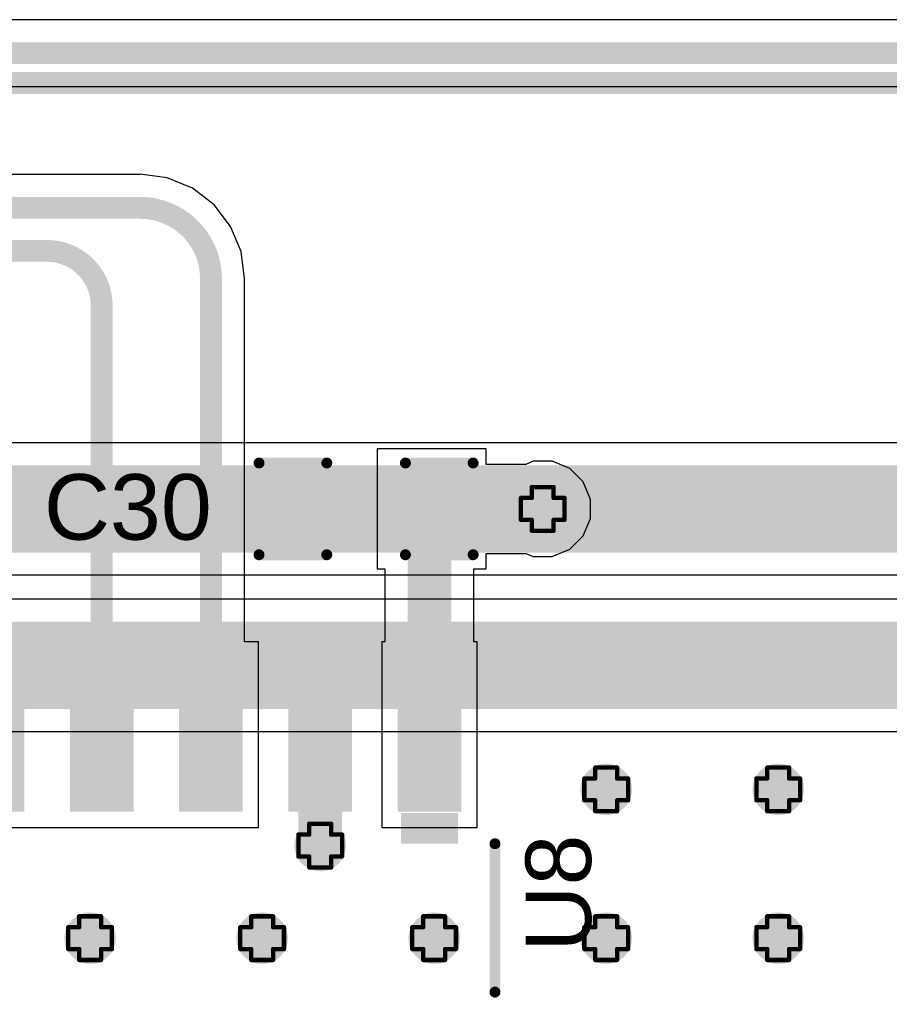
# Model space of a CAD drawing. Header units: inches. Extents: x -0.1 to 10.2, y 0 to 6.5.
# Tile 90 of 95: x 3.767 to 4.165, y 2.982 to 3.433. Entities that reach past the tile are written whole.
import ezdxf

# ---------------------------------------------------------------- set-up
doc = ezdxf.new("R2010")
doc.units = ezdxf.units.IN
doc.header["$MEASUREMENT"] = 0
for name, color, linetype in [('Bottom Layer', 5, 'Continuous'), ('Drill Drawing', 1, 'Continuous'), ('Top Layer', 1, 'Continuous'), ('Top Overlay', 2, 'Continuous'), ('Top Paste', 8, 'Continuous'), ('Top Solder', 216, 'Continuous'), ('Via Holes', 16, 'Continuous')]:
    doc.layers.add(name, color=color, linetype=linetype)
doc.styles.add('Arial', font='txt', dxfattribs={"height": 0.2})

# ---------------------------------------------------------------- blocks, each defined once
blk = doc.blocks.new('SOIC_16_300____10')
at = {"layer": 'Top Layer'}
for points in [[(-0.22441, 0.18681), (-0.15945, 0.18681), (-0.15945, 0.16319), (-0.22441, 0.16319)], [(0.15945, 0.18681), (0.22441, 0.18681), (0.22441, 0.16319), (0.15945, 0.16319)], [(-0.22441, 0.13681), (-0.15945, 0.13681), (-0.15945, 0.11319), (-0.22441, 0.11319)], [(0.15945, 0.13681), (0.22441, 0.13681), (0.22441, 0.11319), (0.15945, 0.11319)], [(-0.22441, 0.08681), (-0.15945, 0.08681), (-0.15945, 0.06319), (-0.22441, 0.06319)], [(0.15945, 0.08681), (0.22441, 0.08681), (0.22441, 0.06319), (0.15945, 0.06319)], [(-0.22441, 0.03681), (-0.15945, 0.03681), (-0.15945, 0.01319), (-0.22441, 0.01319)], [(0.15945, 0.03681), (0.22441, 0.03681), (0.22441, 0.01319), (0.15945, 0.01319)], [(-0.22441, -0.01319), (-0.15945, -0.01319), (-0.15945, -0.03681), (-0.22441, -0.03681)], [(0.15945, -0.01319), (0.22441, -0.01319), (0.22441, -0.03681), (0.15945, -0.03681)], [(-0.22441, -0.06319), (-0.15945, -0.06319), (-0.15945, -0.08681), (-0.22441, -0.08681)], [(0.15945, -0.06319), (0.22441, -0.06319), (0.22441, -0.08681), (0.15945, -0.08681)], [(-0.22441, -0.11319), (-0.15945, -0.11319), (-0.15945, -0.13681), (-0.22441, -0.13681)], [(0.15945, -0.11319), (0.22441, -0.11319), (0.22441, -0.13681), (0.15945, -0.13681)], [(-0.22441, -0.16319), (-0.15945, -0.16319), (-0.15945, -0.18681), (-0.22441, -0.18681)], [(0.15945, -0.16319), (0.22441, -0.16319), (0.22441, -0.18681), (0.15945, -0.18681)]]:
    blk.add_hatch(color=1, dxfattribs=at).paths.add_polyline_path(points)
at = {"layer": 'Top Overlay'}
blk.add_hatch(color=2, dxfattribs=at).paths.add_polyline_path([(-0.156, 0.162), (-0.142, 0.162), (-0.142, 0.188), (-0.156, 0.188)])
at = {"layer": 'Top Paste'}
for points in [[(-0.22441, 0.18681), (-0.15945, 0.18681), (-0.15945, 0.16319), (-0.22441, 0.16319)], [(0.15945, 0.18681), (0.22441, 0.18681), (0.22441, 0.16319), (0.15945, 0.16319)], [(-0.22441, 0.13681), (-0.15945, 0.13681), (-0.15945, 0.11319), (-0.22441, 0.11319)], [(0.15945, 0.13681), (0.22441, 0.13681), (0.22441, 0.11319), (0.15945, 0.11319)], [(-0.22441, 0.08681), (-0.15945, 0.08681), (-0.15945, 0.06319), (-0.22441, 0.06319)], [(0.15945, 0.08681), (0.22441, 0.08681), (0.22441, 0.06319), (0.15945, 0.06319)], [(-0.22441, 0.03681), (-0.15945, 0.03681), (-0.15945, 0.01319), (-0.22441, 0.01319)], [(0.15945, 0.03681), (0.22441, 0.03681), (0.22441, 0.01319), (0.15945, 0.01319)], [(-0.22441, -0.01319), (-0.15945, -0.01319), (-0.15945, -0.03681), (-0.22441, -0.03681)], [(0.15945, -0.01319), (0.22441, -0.01319), (0.22441, -0.03681), (0.15945, -0.03681)], [(-0.22441, -0.06319), (-0.15945, -0.06319), (-0.15945, -0.08681), (-0.22441, -0.08681)], [(0.15945, -0.06319), (0.22441, -0.06319), (0.22441, -0.08681), (0.15945, -0.08681)], [(-0.22441, -0.11319), (-0.15945, -0.11319), (-0.15945, -0.13681), (-0.22441, -0.13681)], [(0.15945, -0.11319), (0.22441, -0.11319), (0.22441, -0.13681), (0.15945, -0.13681)], [(-0.22441, -0.16319), (-0.15945, -0.16319), (-0.15945, -0.18681), (-0.22441, -0.18681)], [(0.15945, -0.16319), (0.22441, -0.16319), (0.22441, -0.18681), (0.15945, -0.18681)]]:
    blk.add_hatch(color=8, dxfattribs=at).paths.add_polyline_path(points)
at = {"layer": 'Top Solder'}
for points in [[(-0.22717, 0.18957), (-0.15669, 0.18957), (-0.15669, 0.16043), (-0.22717, 0.16043)], [(0.15669, 0.18957), (0.22717, 0.18957), (0.22717, 0.16043), (0.15669, 0.16043)], [(-0.22717, 0.13957), (-0.15669, 0.13957), (-0.15669, 0.11043), (-0.22717, 0.11043)], [(0.15669, 0.13957), (0.22717, 0.13957), (0.22717, 0.11043), (0.15669, 0.11043)], [(-0.22717, 0.08957), (-0.15669, 0.08957), (-0.15669, 0.06043), (-0.22717, 0.06043)], [(0.15669, 0.08957), (0.22717, 0.08957), (0.22717, 0.06043), (0.15669, 0.06043)], [(-0.22717, 0.03957), (-0.15669, 0.03957), (-0.15669, 0.01043), (-0.22717, 0.01043)], [(0.15669, 0.03957), (0.22717, 0.03957), (0.22717, 0.01043), (0.15669, 0.01043)], [(-0.22717, -0.01043), (-0.15669, -0.01043), (-0.15669, -0.03957), (-0.22717, -0.03957)], [(0.15669, -0.01043), (0.22717, -0.01043), (0.22717, -0.03957), (0.15669, -0.03957)], [(-0.22717, -0.06043), (-0.15669, -0.06043), (-0.15669, -0.08957), (-0.22717, -0.08957)], [(0.15669, -0.06043), (0.22717, -0.06043), (0.22717, -0.08957), (0.15669, -0.08957)], [(-0.22717, -0.11043), (-0.15669, -0.11043), (-0.15669, -0.13957), (-0.22717, -0.13957)], [(0.15669, -0.11043), (0.22717, -0.11043), (0.22717, -0.13957), (0.15669, -0.13957)], [(-0.22717, -0.16043), (-0.15669, -0.16043), (-0.15669, -0.18957), (-0.22717, -0.18957)], [(0.15669, -0.16043), (0.22717, -0.16043), (0.22717, -0.18957), (0.15669, -0.18957)]]:
    blk.add_hatch(color=216, dxfattribs=at).paths.add_polyline_path(points)
at = {"layer": 'Top Overlay', "const_width": 0.00787}
for points in [[(-0.2363, 0.171), (-0.2363, 0.181)], [(-0.2313, 0.176), (-0.2363, 0.181)], [(-0.2363, 0.171), (-0.2313, 0.176)]]:
    blk.add_lwpolyline(points, dxfattribs=at)
at = {"layer": 'Top Overlay', "const_width": 0.00394}
for points in [[(-0.23827, 0.181, 1), (-0.23433, 0.181, 1)], [(-0.23827, 0.181, 1), (-0.23433, 0.181, 1)], [(-0.23327, 0.176, 1), (-0.22933, 0.176, 1)], [(-0.23327, 0.176, 1), (-0.22933, 0.176, 1)], [(-0.23827, 0.171, 1), (-0.23433, 0.171, 1)], [(-0.23827, 0.171, 1), (-0.23433, 0.171, 1)]]:
    blk.add_lwpolyline(points, format="xyb", close=True, dxfattribs=at)
blk = doc.blocks.new('C___0603_70')
at = {"layer": 'Top Layer'}
for points in [[(-0.015, 0.0175), (-0.015, -0.0175), (-0.045, -0.0175), (-0.045, 0.0175)], [(0.045, 0.0175), (0.045, -0.0175), (0.015, -0.0175), (0.015, 0.0175)]]:
    blk.add_hatch(color=1, dxfattribs=at).paths.add_polyline_path(points)
at = {"layer": 'Top Paste'}
for points in [[(-0.015, 0.0175), (-0.015, -0.0175), (-0.045, -0.0175), (-0.045, 0.0175)], [(0.045, 0.0175), (0.045, -0.0175), (0.015, -0.0175), (0.015, 0.0175)]]:
    blk.add_hatch(color=8, dxfattribs=at).paths.add_polyline_path(points)
at = {"layer": 'Top Solder'}
for points in [[(-0.01264, 0.01986), (-0.01264, -0.01986), (-0.04736, -0.01986), (-0.04736, 0.01986)], [(0.04736, 0.01986), (0.04736, -0.01986), (0.01264, -0.01986), (0.01264, 0.01986)]]:
    blk.add_hatch(color=216, dxfattribs=at).paths.add_polyline_path(points)
at = {"layer": 'Top Overlay', "const_width": 0.005}
for points in [[(-0.049, -0.021), (-0.049, 0.021)], [(-0.049, 0.021), (-0.018, 0.021)], [(0.018, 0.021), (0.049, 0.021)], [(0.049, -0.021), (0.049, 0.021)], [(-0.049, -0.021), (-0.018, -0.021)], [(0.018, -0.021), (0.049, -0.021)]]:
    blk.add_lwpolyline(points, dxfattribs=at)
at = {"layer": 'Top Overlay', "const_width": 0.0025}
for points in [[(-0.05025, 0.021, 1), (-0.04775, 0.021, 1)], [(-0.05025, 0.021, 1), (-0.04775, 0.021, 1)], [(-0.01925, 0.021, 1), (-0.01675, 0.021, 1)], [(0.01675, 0.021, 1), (0.01925, 0.021, 1)], [(0.04775, 0.021, 1), (0.05025, 0.021, 1)], [(0.04775, 0.021, 1), (0.05025, 0.021, 1)], [(-0.05025, -0.021, 1), (-0.04775, -0.021, 1)], [(-0.05025, -0.021, 1), (-0.04775, -0.021, 1)], [(-0.01925, -0.021, 1), (-0.01675, -0.021, 1)], [(0.01675, -0.021, 1), (0.01925, -0.021, 1)], [(0.04775, -0.021, 1), (0.05025, -0.021, 1)], [(0.04775, -0.021, 1), (0.05025, -0.021, 1)]]:
    blk.add_lwpolyline(points, format="xyb", close=True, dxfattribs=at)

msp = doc.modelspace()

# ---------------------------------------------------------------- hatches: boundary and pattern name
at = {"layer": 'Bottom Layer'}
h = msp.add_hatch(color=5, dxfattribs=at)
edge = h.paths.add_edge_path()
edge.add_arc((4.00638, 3.20866), 0.01181, 0, 360)
h = msp.add_hatch(color=5, dxfattribs=at)
edge = h.paths.add_edge_path()
edge.add_arc((4.03543, 3.08024), 0.01181, 0, 360)
h = msp.add_hatch(color=5, dxfattribs=at)
edge = h.paths.add_edge_path()
edge.add_arc((4.11417, 3.08024), 0.01181, 0, 360)
h = msp.add_hatch(color=5, dxfattribs=at)
edge = h.paths.add_edge_path()
edge.add_arc((3.90453, 3.05454), 0.01181, 0, 360)
h = msp.add_hatch(color=5, dxfattribs=at)
edge = h.paths.add_edge_path()
edge.add_arc((3.79921, 3.01213), 0.01181, 0, 360)
h = msp.add_hatch(color=5, dxfattribs=at)
edge = h.paths.add_edge_path()
edge.add_arc((3.87795, 3.01213), 0.01181, 0, 360)
h = msp.add_hatch(color=5, dxfattribs=at)
edge = h.paths.add_edge_path()
edge.add_arc((3.95669, 3.01213), 0.01181, 0, 360)
h = msp.add_hatch(color=5, dxfattribs=at)
edge = h.paths.add_edge_path()
edge.add_arc((4.03543, 3.01213), 0.01181, 0, 360)
h = msp.add_hatch(color=5, dxfattribs=at)
edge = h.paths.add_edge_path()
edge.add_arc((4.11417, 3.01213), 0.01181, 0, 360)
at = {"layer": 'Top Layer'}
h = msp.add_hatch(color=1, dxfattribs=at)
edge = h.paths.add_edge_path()
edge.add_arc((4.00638, 3.20866), 0.01181, 0, 360)
h = msp.add_hatch(color=1, dxfattribs=at)
edge = h.paths.add_edge_path()
edge.add_arc((4.03543, 3.08024), 0.01181, 0, 360)
h = msp.add_hatch(color=1, dxfattribs=at)
edge = h.paths.add_edge_path()
edge.add_arc((4.11417, 3.08024), 0.01181, 0, 360)
h = msp.add_hatch(color=1, dxfattribs=at)
edge = h.paths.add_edge_path()
edge.add_arc((3.90453, 3.05454), 0.01181, 0, 360)
h = msp.add_hatch(color=1, dxfattribs=at)
edge = h.paths.add_edge_path()
edge.add_arc((3.79921, 3.01213), 0.01181, 0, 360)
h = msp.add_hatch(color=1, dxfattribs=at)
edge = h.paths.add_edge_path()
edge.add_arc((3.87795, 3.01213), 0.01181, 0, 360)
h = msp.add_hatch(color=1, dxfattribs=at)
edge = h.paths.add_edge_path()
edge.add_arc((3.95669, 3.01213), 0.01181, 0, 360)
h = msp.add_hatch(color=1, dxfattribs=at)
edge = h.paths.add_edge_path()
edge.add_arc((4.03543, 3.01213), 0.01181, 0, 360)
h = msp.add_hatch(color=1, dxfattribs=at)
edge = h.paths.add_edge_path()
edge.add_arc((4.11417, 3.01213), 0.01181, 0, 360)
at = {"layer": 'Via Holes'}
h = msp.add_hatch(color=7, dxfattribs=at)
edge = h.paths.add_edge_path()
edge.add_arc((4.00638, 3.20866), 0.00591, 0, 360)
h = msp.add_hatch(color=7, dxfattribs=at)
edge = h.paths.add_edge_path()
edge.add_arc((4.03543, 3.08024), 0.00591, 0, 360)
h = msp.add_hatch(color=7, dxfattribs=at)
edge = h.paths.add_edge_path()
edge.add_arc((4.11417, 3.08024), 0.00591, 0, 360)
h = msp.add_hatch(color=7, dxfattribs=at)
edge = h.paths.add_edge_path()
edge.add_arc((3.90453, 3.05454), 0.00591, 0, 360)
h = msp.add_hatch(color=7, dxfattribs=at)
edge = h.paths.add_edge_path()
edge.add_arc((3.79921, 3.01213), 0.00591, 0, 360)
h = msp.add_hatch(color=7, dxfattribs=at)
edge = h.paths.add_edge_path()
edge.add_arc((3.87795, 3.01213), 0.00591, 0, 360)
h = msp.add_hatch(color=7, dxfattribs=at)
edge = h.paths.add_edge_path()
edge.add_arc((3.95669, 3.01213), 0.00591, 0, 360)
h = msp.add_hatch(color=7, dxfattribs=at)
edge = h.paths.add_edge_path()
edge.add_arc((4.03543, 3.01213), 0.00591, 0, 360)
h = msp.add_hatch(color=7, dxfattribs=at)
edge = h.paths.add_edge_path()
edge.add_arc((4.11417, 3.01213), 0.00591, 0, 360)

# ---------------------------------------------------------------- linework, layer by layer
at = {"layer": 'Bottom Layer'}
for p, q in [((4.25039, 3.23892), (2.97635, 3.23892)), ((2.97635, 3.1784), (4.25039, 3.1784)), ((4.54456, 3.16726), (1.15923, 3.16726)), ((1.15923, 3.10674), (4.54456, 3.10674))]:
    msp.add_line(p, q, dxfattribs=at)
at = {"layer": 'Bottom Layer', "const_width": 0.04}
for points in [[(3.0615, 3.20866), (4.00638, 3.20866)], [(4.00638, 3.20866), (4.25039, 3.20866)], [(1.15923, 3.137), (4.54456, 3.137)]]:
    msp.add_lwpolyline(points, dxfattribs=at)
at = {"layer": 'Bottom Layer', "const_width": 0.02}
msp.add_lwpolyline([(3.99638, 3.20866, 1), (4.01638, 3.20866, 1)], format="xyb", close=True, dxfattribs=at)
msp.add_lwpolyline([(3.99638, 3.20866, 1), (4.01638, 3.20866, 1)], format="xyb", close=True, dxfattribs=at)
at = {"layer": 'Drill Drawing', "const_width": 0.002}
for points in [[(4.00138, 3.21366), (4.00138, 3.21866)], [(4.00138, 3.21866), (4.01138, 3.21866)], [(4.01138, 3.21366), (4.01138, 3.21866)], [(3.99638, 3.20366), (3.99638, 3.21366)], [(3.99638, 3.21366), (4.00138, 3.21366)], [(4.01138, 3.21366), (4.01638, 3.21366)], [(4.01638, 3.20366), (4.01638, 3.21366)], [(3.99638, 3.20366), (4.00138, 3.20366)], [(4.00138, 3.19866), (4.00138, 3.20366)], [(4.01138, 3.20366), (4.01638, 3.20366)], [(4.01138, 3.19866), (4.01138, 3.20366)], [(4.00138, 3.19866), (4.01138, 3.19866)], [(4.03043, 3.08524), (4.03043, 3.09024)], [(4.03043, 3.09024), (4.04043, 3.09024)], [(4.04043, 3.08524), (4.04043, 3.09024)], [(4.10917, 3.08524), (4.10917, 3.09024)], [(4.10917, 3.09024), (4.11917, 3.09024)], [(4.11917, 3.08524), (4.11917, 3.09024)], [(4.02543, 3.07524), (4.02543, 3.08524)], [(4.02543, 3.08524), (4.03043, 3.08524)], [(4.04043, 3.08524), (4.04543, 3.08524)], [(4.04543, 3.07524), (4.04543, 3.08524)], [(4.10417, 3.07524), (4.10417, 3.08524)], [(4.10417, 3.08524), (4.10917, 3.08524)], [(4.11917, 3.08524), (4.12417, 3.08524)], [(4.12417, 3.07524), (4.12417, 3.08524)], [(4.02543, 3.07524), (4.03043, 3.07524)], [(4.03043, 3.07024), (4.03043, 3.07524)], [(4.04043, 3.07524), (4.04543, 3.07524)], [(4.04043, 3.07024), (4.04043, 3.07524)], [(4.10417, 3.07524), (4.10917, 3.07524)], [(4.10917, 3.07024), (4.10917, 3.07524)], [(4.11917, 3.07524), (4.12417, 3.07524)], [(4.11917, 3.07024), (4.11917, 3.07524)], [(4.03043, 3.07024), (4.04043, 3.07024)], [(4.10917, 3.07024), (4.11917, 3.07024)], [(3.89953, 3.05954), (3.89953, 3.06454)], [(3.89953, 3.06454), (3.90953, 3.06454)], [(3.90953, 3.05954), (3.90953, 3.06454)], [(3.89453, 3.04954), (3.89453, 3.05954)], [(3.89453, 3.05954), (3.89953, 3.05954)], [(3.90953, 3.05954), (3.91453, 3.05954)], [(3.91453, 3.04954), (3.91453, 3.05954)], [(3.89453, 3.04954), (3.89953, 3.04954)], [(3.89953, 3.04454), (3.89953, 3.04954)], [(3.90953, 3.04954), (3.91453, 3.04954)], [(3.90953, 3.04454), (3.90953, 3.04954)], [(3.89953, 3.04454), (3.90953, 3.04454)], [(3.79421, 3.01713), (3.79421, 3.02213)], [(3.79421, 3.02213), (3.80421, 3.02213)], [(3.80421, 3.01713), (3.80421, 3.02213)], [(3.87295, 3.01713), (3.87295, 3.02213)], [(3.87295, 3.02213), (3.88295, 3.02213)], [(3.88295, 3.01713), (3.88295, 3.02213)], [(3.95169, 3.01713), (3.95169, 3.02213)], [(3.95169, 3.02213), (3.96169, 3.02213)], [(3.96169, 3.01713), (3.96169, 3.02213)], [(4.03043, 3.01713), (4.03043, 3.02213)], [(4.03043, 3.02213), (4.04043, 3.02213)], [(4.04043, 3.01713), (4.04043, 3.02213)], [(4.10917, 3.01713), (4.10917, 3.02213)], [(4.10917, 3.02213), (4.11917, 3.02213)], [(4.11917, 3.01713), (4.11917, 3.02213)], [(3.78921, 3.00713), (3.78921, 3.01713)], [(3.78921, 3.01713), (3.79421, 3.01713)], [(3.80421, 3.01713), (3.80921, 3.01713)], [(3.80921, 3.00713), (3.80921, 3.01713)], [(3.86795, 3.00713), (3.86795, 3.01713)], [(3.86795, 3.01713), (3.87295, 3.01713)], [(3.88295, 3.01713), (3.88795, 3.01713)], [(3.88795, 3.00713), (3.88795, 3.01713)], [(3.94669, 3.00713), (3.94669, 3.01713)], [(3.94669, 3.01713), (3.95169, 3.01713)], [(3.96169, 3.01713), (3.96669, 3.01713)], [(3.96669, 3.00713), (3.96669, 3.01713)], [(4.02543, 3.00713), (4.02543, 3.01713)], [(4.02543, 3.01713), (4.03043, 3.01713)], [(4.04043, 3.01713), (4.04543, 3.01713)], [(4.04543, 3.00713), (4.04543, 3.01713)], [(4.10417, 3.00713), (4.10417, 3.01713)], [(4.10417, 3.01713), (4.10917, 3.01713)], [(4.11917, 3.01713), (4.12417, 3.01713)], [(4.12417, 3.00713), (4.12417, 3.01713)], [(3.78921, 3.00713), (3.79421, 3.00713)], [(3.79421, 3.00213), (3.79421, 3.00713)], [(3.80421, 3.00713), (3.80921, 3.00713)], [(3.80421, 3.00213), (3.80421, 3.00713)], [(3.86795, 3.00713), (3.87295, 3.00713)], [(3.87295, 3.00213), (3.87295, 3.00713)], [(3.88295, 3.00713), (3.88795, 3.00713)], [(3.88295, 3.00213), (3.88295, 3.00713)], [(3.94669, 3.00713), (3.95169, 3.00713)], [(3.95169, 3.00213), (3.95169, 3.00713)], [(3.96169, 3.00713), (3.96669, 3.00713)], [(3.96169, 3.00213), (3.96169, 3.00713)], [(4.02543, 3.00713), (4.03043, 3.00713)], [(4.03043, 3.00213), (4.03043, 3.00713)], [(4.04043, 3.00713), (4.04543, 3.00713)], [(4.04043, 3.00213), (4.04043, 3.00713)], [(4.10417, 3.00713), (4.10917, 3.00713)], [(4.10917, 3.00213), (4.10917, 3.00713)], [(4.11917, 3.00713), (4.12417, 3.00713)], [(4.11917, 3.00213), (4.11917, 3.00713)], [(3.79421, 3.00213), (3.80421, 3.00213)], [(3.87295, 3.00213), (3.88295, 3.00213)], [(3.95169, 3.00213), (3.96169, 3.00213)], [(4.03043, 3.00213), (4.04043, 3.00213)], [(4.10917, 3.00213), (4.11917, 3.00213)]]:
    msp.add_lwpolyline(points, dxfattribs=at)
at = {"layer": 'Drill Drawing', "const_width": 0.001}
for points in [[(4.00088, 3.21866, 1), (4.00188, 3.21866, 1)], [(4.00088, 3.21866, 1), (4.00188, 3.21866, 1)], [(4.01088, 3.21866, 1), (4.01188, 3.21866, 1)], [(4.01088, 3.21866, 1), (4.01188, 3.21866, 1)], [(3.99588, 3.21366, 1), (3.99688, 3.21366, 1)], [(3.99588, 3.21366, 1), (3.99688, 3.21366, 1)], [(4.00088, 3.21366, 1), (4.00188, 3.21366, 1)], [(4.00088, 3.21366, 1), (4.00188, 3.21366, 1)], [(4.01088, 3.21366, 1), (4.01188, 3.21366, 1)], [(4.01088, 3.21366, 1), (4.01188, 3.21366, 1)], [(4.01588, 3.21366, 1), (4.01688, 3.21366, 1)], [(4.01588, 3.21366, 1), (4.01688, 3.21366, 1)], [(3.99588, 3.20366, 1), (3.99688, 3.20366, 1)], [(3.99588, 3.20366, 1), (3.99688, 3.20366, 1)], [(4.00088, 3.20366, 1), (4.00188, 3.20366, 1)], [(4.00088, 3.20366, 1), (4.00188, 3.20366, 1)], [(4.01088, 3.20366, 1), (4.01188, 3.20366, 1)], [(4.01088, 3.20366, 1), (4.01188, 3.20366, 1)], [(4.01588, 3.20366, 1), (4.01688, 3.20366, 1)], [(4.01588, 3.20366, 1), (4.01688, 3.20366, 1)], [(4.00088, 3.19866, 1), (4.00188, 3.19866, 1)], [(4.00088, 3.19866, 1), (4.00188, 3.19866, 1)], [(4.01088, 3.19866, 1), (4.01188, 3.19866, 1)], [(4.01088, 3.19866, 1), (4.01188, 3.19866, 1)], [(4.02993, 3.09024, 1), (4.03093, 3.09024, 1)], [(4.02993, 3.09024, 1), (4.03093, 3.09024, 1)], [(4.03993, 3.09024, 1), (4.04093, 3.09024, 1)], [(4.03993, 3.09024, 1), (4.04093, 3.09024, 1)], [(4.10867, 3.09024, 1), (4.10967, 3.09024, 1)], [(4.10867, 3.09024, 1), (4.10967, 3.09024, 1)], [(4.11867, 3.09024, 1), (4.11967, 3.09024, 1)], [(4.11867, 3.09024, 1), (4.11967, 3.09024, 1)], [(4.02493, 3.08524, 1), (4.02593, 3.08524, 1)], [(4.02493, 3.08524, 1), (4.02593, 3.08524, 1)], [(4.02993, 3.08524, 1), (4.03093, 3.08524, 1)], [(4.02993, 3.08524, 1), (4.03093, 3.08524, 1)], [(4.03993, 3.08524, 1), (4.04093, 3.08524, 1)], [(4.03993, 3.08524, 1), (4.04093, 3.08524, 1)], [(4.04493, 3.08524, 1), (4.04593, 3.08524, 1)], [(4.04493, 3.08524, 1), (4.04593, 3.08524, 1)], [(4.10367, 3.08524, 1), (4.10467, 3.08524, 1)], [(4.10367, 3.08524, 1), (4.10467, 3.08524, 1)], [(4.10867, 3.08524, 1), (4.10967, 3.08524, 1)], [(4.10867, 3.08524, 1), (4.10967, 3.08524, 1)], [(4.11867, 3.08524, 1), (4.11967, 3.08524, 1)], [(4.11867, 3.08524, 1), (4.11967, 3.08524, 1)], [(4.12367, 3.08524, 1), (4.12467, 3.08524, 1)], [(4.12367, 3.08524, 1), (4.12467, 3.08524, 1)], [(4.02493, 3.07524, 1), (4.02593, 3.07524, 1)], [(4.02493, 3.07524, 1), (4.02593, 3.07524, 1)], [(4.02993, 3.07524, 1), (4.03093, 3.07524, 1)], [(4.02993, 3.07524, 1), (4.03093, 3.07524, 1)], [(4.03993, 3.07524, 1), (4.04093, 3.07524, 1)], [(4.03993, 3.07524, 1), (4.04093, 3.07524, 1)], [(4.04493, 3.07524, 1), (4.04593, 3.07524, 1)], [(4.04493, 3.07524, 1), (4.04593, 3.07524, 1)], [(4.10367, 3.07524, 1), (4.10467, 3.07524, 1)], [(4.10367, 3.07524, 1), (4.10467, 3.07524, 1)], [(4.10867, 3.07524, 1), (4.10967, 3.07524, 1)], [(4.10867, 3.07524, 1), (4.10967, 3.07524, 1)], [(4.11867, 3.07524, 1), (4.11967, 3.07524, 1)], [(4.11867, 3.07524, 1), (4.11967, 3.07524, 1)], [(4.12367, 3.07524, 1), (4.12467, 3.07524, 1)], [(4.12367, 3.07524, 1), (4.12467, 3.07524, 1)], [(4.02993, 3.07024, 1), (4.03093, 3.07024, 1)], [(4.02993, 3.07024, 1), (4.03093, 3.07024, 1)], [(4.03993, 3.07024, 1), (4.04093, 3.07024, 1)], [(4.03993, 3.07024, 1), (4.04093, 3.07024, 1)], [(4.10867, 3.07024, 1), (4.10967, 3.07024, 1)], [(4.10867, 3.07024, 1), (4.10967, 3.07024, 1)], [(4.11867, 3.07024, 1), (4.11967, 3.07024, 1)], [(4.11867, 3.07024, 1), (4.11967, 3.07024, 1)], [(3.89903, 3.06454, 1), (3.90003, 3.06454, 1)], [(3.89903, 3.06454, 1), (3.90003, 3.06454, 1)], [(3.90903, 3.06454, 1), (3.91003, 3.06454, 1)], [(3.90903, 3.06454, 1), (3.91003, 3.06454, 1)], [(3.89403, 3.05954, 1), (3.89503, 3.05954, 1)], [(3.89403, 3.05954, 1), (3.89503, 3.05954, 1)], [(3.89903, 3.05954, 1), (3.90003, 3.05954, 1)], [(3.89903, 3.05954, 1), (3.90003, 3.05954, 1)], [(3.90903, 3.05954, 1), (3.91003, 3.05954, 1)], [(3.90903, 3.05954, 1), (3.91003, 3.05954, 1)], [(3.91403, 3.05954, 1), (3.91503, 3.05954, 1)], [(3.91403, 3.05954, 1), (3.91503, 3.05954, 1)], [(3.89403, 3.04954, 1), (3.89503, 3.04954, 1)], [(3.89403, 3.04954, 1), (3.89503, 3.04954, 1)], [(3.89903, 3.04954, 1), (3.90003, 3.04954, 1)], [(3.89903, 3.04954, 1), (3.90003, 3.04954, 1)], [(3.90903, 3.04954, 1), (3.91003, 3.04954, 1)], [(3.90903, 3.04954, 1), (3.91003, 3.04954, 1)], [(3.91403, 3.04954, 1), (3.91503, 3.04954, 1)], [(3.91403, 3.04954, 1), (3.91503, 3.04954, 1)], [(3.89903, 3.04454, 1), (3.90003, 3.04454, 1)], [(3.89903, 3.04454, 1), (3.90003, 3.04454, 1)], [(3.90903, 3.04454, 1), (3.91003, 3.04454, 1)], [(3.90903, 3.04454, 1), (3.91003, 3.04454, 1)], [(3.79371, 3.02213, 1), (3.79471, 3.02213, 1)], [(3.79371, 3.02213, 1), (3.79471, 3.02213, 1)], [(3.80371, 3.02213, 1), (3.80471, 3.02213, 1)], [(3.80371, 3.02213, 1), (3.80471, 3.02213, 1)], [(3.87245, 3.02213, 1), (3.87345, 3.02213, 1)], [(3.87245, 3.02213, 1), (3.87345, 3.02213, 1)], [(3.88245, 3.02213, 1), (3.88345, 3.02213, 1)], [(3.88245, 3.02213, 1), (3.88345, 3.02213, 1)], [(3.95119, 3.02213, 1), (3.95219, 3.02213, 1)], [(3.95119, 3.02213, 1), (3.95219, 3.02213, 1)], [(3.96119, 3.02213, 1), (3.96219, 3.02213, 1)], [(3.96119, 3.02213, 1), (3.96219, 3.02213, 1)], [(4.02993, 3.02213, 1), (4.03093, 3.02213, 1)], [(4.02993, 3.02213, 1), (4.03093, 3.02213, 1)], [(4.03993, 3.02213, 1), (4.04093, 3.02213, 1)], [(4.03993, 3.02213, 1), (4.04093, 3.02213, 1)], [(4.10867, 3.02213, 1), (4.10967, 3.02213, 1)], [(4.10867, 3.02213, 1), (4.10967, 3.02213, 1)], [(4.11867, 3.02213, 1), (4.11967, 3.02213, 1)], [(4.11867, 3.02213, 1), (4.11967, 3.02213, 1)], [(3.78871, 3.01713, 1), (3.78971, 3.01713, 1)], [(3.78871, 3.01713, 1), (3.78971, 3.01713, 1)], [(3.79371, 3.01713, 1), (3.79471, 3.01713, 1)], [(3.79371, 3.01713, 1), (3.79471, 3.01713, 1)], [(3.80371, 3.01713, 1), (3.80471, 3.01713, 1)], [(3.80371, 3.01713, 1), (3.80471, 3.01713, 1)], [(3.80871, 3.01713, 1), (3.80971, 3.01713, 1)], [(3.80871, 3.01713, 1), (3.80971, 3.01713, 1)], [(3.86745, 3.01713, 1), (3.86845, 3.01713, 1)], [(3.86745, 3.01713, 1), (3.86845, 3.01713, 1)], [(3.87245, 3.01713, 1), (3.87345, 3.01713, 1)], [(3.87245, 3.01713, 1), (3.87345, 3.01713, 1)], [(3.88245, 3.01713, 1), (3.88345, 3.01713, 1)], [(3.88245, 3.01713, 1), (3.88345, 3.01713, 1)], [(3.88745, 3.01713, 1), (3.88845, 3.01713, 1)], [(3.88745, 3.01713, 1), (3.88845, 3.01713, 1)], [(3.94619, 3.01713, 1), (3.94719, 3.01713, 1)], [(3.94619, 3.01713, 1), (3.94719, 3.01713, 1)], [(3.95119, 3.01713, 1), (3.95219, 3.01713, 1)], [(3.95119, 3.01713, 1), (3.95219, 3.01713, 1)], [(3.96119, 3.01713, 1), (3.96219, 3.01713, 1)], [(3.96119, 3.01713, 1), (3.96219, 3.01713, 1)], [(3.96619, 3.01713, 1), (3.96719, 3.01713, 1)], [(3.96619, 3.01713, 1), (3.96719, 3.01713, 1)], [(4.02493, 3.01713, 1), (4.02593, 3.01713, 1)], [(4.02493, 3.01713, 1), (4.02593, 3.01713, 1)], [(4.02993, 3.01713, 1), (4.03093, 3.01713, 1)], [(4.02993, 3.01713, 1), (4.03093, 3.01713, 1)], [(4.03993, 3.01713, 1), (4.04093, 3.01713, 1)], [(4.03993, 3.01713, 1), (4.04093, 3.01713, 1)], [(4.04493, 3.01713, 1), (4.04593, 3.01713, 1)], [(4.04493, 3.01713, 1), (4.04593, 3.01713, 1)], [(4.10367, 3.01713, 1), (4.10467, 3.01713, 1)], [(4.10367, 3.01713, 1), (4.10467, 3.01713, 1)], [(4.10867, 3.01713, 1), (4.10967, 3.01713, 1)], [(4.10867, 3.01713, 1), (4.10967, 3.01713, 1)], [(4.11867, 3.01713, 1), (4.11967, 3.01713, 1)], [(4.11867, 3.01713, 1), (4.11967, 3.01713, 1)], [(4.12367, 3.01713, 1), (4.12467, 3.01713, 1)], [(4.12367, 3.01713, 1), (4.12467, 3.01713, 1)], [(3.78871, 3.00713, 1), (3.78971, 3.00713, 1)], [(3.78871, 3.00713, 1), (3.78971, 3.00713, 1)], [(3.79371, 3.00713, 1), (3.79471, 3.00713, 1)], [(3.79371, 3.00713, 1), (3.79471, 3.00713, 1)], [(3.80371, 3.00713, 1), (3.80471, 3.00713, 1)], [(3.80371, 3.00713, 1), (3.80471, 3.00713, 1)], [(3.80871, 3.00713, 1), (3.80971, 3.00713, 1)], [(3.80871, 3.00713, 1), (3.80971, 3.00713, 1)], [(3.86745, 3.00713, 1), (3.86845, 3.00713, 1)], [(3.86745, 3.00713, 1), (3.86845, 3.00713, 1)], [(3.87245, 3.00713, 1), (3.87345, 3.00713, 1)], [(3.87245, 3.00713, 1), (3.87345, 3.00713, 1)], [(3.88245, 3.00713, 1), (3.88345, 3.00713, 1)], [(3.88245, 3.00713, 1), (3.88345, 3.00713, 1)], [(3.88745, 3.00713, 1), (3.88845, 3.00713, 1)], [(3.88745, 3.00713, 1), (3.88845, 3.00713, 1)], [(3.94619, 3.00713, 1), (3.94719, 3.00713, 1)], [(3.94619, 3.00713, 1), (3.94719, 3.00713, 1)], [(3.95119, 3.00713, 1), (3.95219, 3.00713, 1)], [(3.95119, 3.00713, 1), (3.95219, 3.00713, 1)], [(3.96119, 3.00713, 1), (3.96219, 3.00713, 1)], [(3.96119, 3.00713, 1), (3.96219, 3.00713, 1)], [(3.96619, 3.00713, 1), (3.96719, 3.00713, 1)], [(3.96619, 3.00713, 1), (3.96719, 3.00713, 1)], [(4.02493, 3.00713, 1), (4.02593, 3.00713, 1)], [(4.02493, 3.00713, 1), (4.02593, 3.00713, 1)], [(4.02993, 3.00713, 1), (4.03093, 3.00713, 1)], [(4.02993, 3.00713, 1), (4.03093, 3.00713, 1)], [(4.03993, 3.00713, 1), (4.04093, 3.00713, 1)], [(4.03993, 3.00713, 1), (4.04093, 3.00713, 1)], [(4.04493, 3.00713, 1), (4.04593, 3.00713, 1)], [(4.04493, 3.00713, 1), (4.04593, 3.00713, 1)], [(4.10367, 3.00713, 1), (4.10467, 3.00713, 1)], [(4.10367, 3.00713, 1), (4.10467, 3.00713, 1)], [(4.10867, 3.00713, 1), (4.10967, 3.00713, 1)], [(4.10867, 3.00713, 1), (4.10967, 3.00713, 1)], [(4.11867, 3.00713, 1), (4.11967, 3.00713, 1)], [(4.11867, 3.00713, 1), (4.11967, 3.00713, 1)], [(4.12367, 3.00713, 1), (4.12467, 3.00713, 1)], [(4.12367, 3.00713, 1), (4.12467, 3.00713, 1)], [(3.79371, 3.00213, 1), (3.79471, 3.00213, 1)], [(3.79371, 3.00213, 1), (3.79471, 3.00213, 1)], [(3.80371, 3.00213, 1), (3.80471, 3.00213, 1)], [(3.80371, 3.00213, 1), (3.80471, 3.00213, 1)], [(3.87245, 3.00213, 1), (3.87345, 3.00213, 1)], [(3.87245, 3.00213, 1), (3.87345, 3.00213, 1)], [(3.88245, 3.00213, 1), (3.88345, 3.00213, 1)], [(3.88245, 3.00213, 1), (3.88345, 3.00213, 1)], [(3.95119, 3.00213, 1), (3.95219, 3.00213, 1)], [(3.95119, 3.00213, 1), (3.95219, 3.00213, 1)], [(3.96119, 3.00213, 1), (3.96219, 3.00213, 1)], [(3.96119, 3.00213, 1), (3.96219, 3.00213, 1)], [(4.02993, 3.00213, 1), (4.03093, 3.00213, 1)], [(4.02993, 3.00213, 1), (4.03093, 3.00213, 1)], [(4.03993, 3.00213, 1), (4.04093, 3.00213, 1)], [(4.03993, 3.00213, 1), (4.04093, 3.00213, 1)], [(4.10867, 3.00213, 1), (4.10967, 3.00213, 1)], [(4.10867, 3.00213, 1), (4.10967, 3.00213, 1)], [(4.11867, 3.00213, 1), (4.11967, 3.00213, 1)], [(4.11867, 3.00213, 1), (4.11967, 3.00213, 1)]]:
    msp.add_lwpolyline(points, format="xyb", close=True, dxfattribs=at)
at = {"layer": 'Top Layer'}
for p, q in [((4.43512, 3.43262), (3.32872, 3.43262)), ((3.32264, 3.40203), (4.43512, 3.40203)), ((3.82216, 3.36175), (2.83591, 3.36175)), ((3.83452, 3.36024), (3.82216, 3.36187)), ((3.82216, 3.36187), (3.82216, 3.36175)), ((3.84605, 3.35546), (3.83452, 3.36024)), ((3.85594, 3.34787), (3.84605, 3.35546)), ((3.86353, 3.33798), (3.85594, 3.34787)), ((3.86831, 3.32645), (3.86353, 3.33798)), ((3.86994, 3.31408), (3.86831, 3.32645)), ((3.86982, 3.1478), (3.86982, 3.31408)), ((3.86982, 3.31408), (3.86994, 3.31408)), ((3.98053, 3.23616), (3.93053, 3.23616)), ((3.93053, 3.23616), (3.93053, 3.18116)), ((3.98053, 3.22905), (3.98053, 3.23616)), ((3.99861, 3.22905), (3.98053, 3.22905)), ((4.00204, 3.23047), (3.99861, 3.22905)), ((4.01072, 3.23047), (4.00204, 3.23047)), ((4.01873, 3.22715), (4.01072, 3.23047)), ((4.02487, 3.22102), (4.01873, 3.22715)), ((4.02819, 3.213), (4.02487, 3.22102)), ((4.02819, 3.20432), (4.02819, 3.213)), ((4.02487, 3.19631), (4.02819, 3.20432)), ((4.01873, 3.19017), (4.02487, 3.19631)), ((3.98053, 3.18116), (3.98053, 3.18827)), ((3.98053, 3.18827), (3.99861, 3.18827)), ((3.99861, 3.18827), (4.00204, 3.18685)), ((4.01072, 3.18685), (4.01873, 3.19017)), ((4.00204, 3.18685), (4.01072, 3.18685)), ((3.93053, 3.18116), (3.93414, 3.18116)), ((3.93414, 3.18116), (3.93414, 3.1478)), ((3.97492, 3.1478), (3.97492, 3.18116)), ((3.97492, 3.18116), (3.98053, 3.18116)), ((3.87634, 3.1478), (3.86982, 3.1478)), ((3.87634, 3.06283), (3.87634, 3.1478)), ((3.93414, 3.1478), (3.93272, 3.1478)), ((3.93272, 3.1478), (3.93272, 3.06283)), ((3.97634, 3.1478), (3.97492, 3.1478)), ((3.97634, 3.06283), (3.97634, 3.1478)), ((3.73272, 3.06283), (3.77634, 3.06283)), ((3.77634, 3.06283), (3.77634, 3.06283)), ((3.77634, 3.06283), (3.78272, 3.06283)), ((3.78272, 3.06283), (3.78272, 3.06283)), ((3.78272, 3.06283), (3.82634, 3.06283)), ((3.82634, 3.06283), (3.82634, 3.06283)), ((3.82634, 3.06283), (3.83272, 3.06283)), ((3.83272, 3.06283), (3.83272, 3.06283)), ((3.83272, 3.06283), (3.87634, 3.06283)), ((3.93272, 3.06283), (3.97634, 3.06283))]:
    msp.add_line(p, q, dxfattribs=at)
for points, const_width in [([(3.30709, 3.41732), (4.43512, 3.41732)], 0.01), ([(2.63777, 3.34646), (3.82216, 3.34646)], 0.01), ([(2.6169, 3.32677), (3.77943, 3.32677)], 0.01), ([(3.85453, 3.10139), (3.85453, 3.31408)], 0.01), ([(3.80453, 3.10139), (3.80453, 3.30167)], 0.01), ([(3.95953, 3.20866), (4.00638, 3.20866)], 0.02), ([(3.95453, 3.10531), (3.95453, 3.20366)], 0.02), ([(3.90453, 3.05454), (3.90453, 3.10139)], 0.02), ([(3.95453, 3.10139), (3.95453, 3.10531)], 0.01)]:
    msp.add_lwpolyline(points, dxfattribs=dict(at, const_width=const_width))
for points, const_width in [([(3.81966, 3.34646, 1), (3.82466, 3.34646, 1)], 0.005), ([(3.81966, 3.34646, 1), (3.82466, 3.34646, 1)], 0.005), ([(3.77693, 3.32677, 1), (3.78193, 3.32677, 1)], 0.005), ([(3.77693, 3.32677, 1), (3.78193, 3.32677, 1)], 0.005), ([(3.85203, 3.31408, 1), (3.85703, 3.31408, 1)], 0.005), ([(3.85203, 3.31408, 1), (3.85703, 3.31408, 1)], 0.005), ([(3.80203, 3.30167, 1), (3.80703, 3.30167, 1)], 0.005), ([(3.80203, 3.30167, 1), (3.80703, 3.30167, 1)], 0.005), ([(3.95453, 3.20866, 1), (3.96453, 3.20866, 1)], 0.01), ([(4.00138, 3.20866, 1), (4.01138, 3.20866, 1)], 0.01), ([(3.94953, 3.20366, 1), (3.95953, 3.20366, 1)], 0.01), ([(3.95703, 3.20866, 1), (3.96203, 3.20866, 1)], 0.005), ([(3.95203, 3.20366, 1), (3.95703, 3.20366, 1)], 0.005), ([(3.94953, 3.10531, 1), (3.95953, 3.10531, 1)], 0.01), ([(3.89953, 3.10139, 1), (3.90953, 3.10139, 1)], 0.01), ([(3.95203, 3.10531, 1), (3.95703, 3.10531, 1)], 0.005), ([(3.80203, 3.10139, 1), (3.80703, 3.10139, 1)], 0.005), ([(3.85203, 3.10139, 1), (3.85703, 3.10139, 1)], 0.005), ([(3.95203, 3.10139, 1), (3.95703, 3.10139, 1)], 0.005), ([(3.89953, 3.05454, 1), (3.90953, 3.05454, 1)], 0.01)]:
    msp.add_lwpolyline(points, format="xyb", close=True, dxfattribs=dict(at, const_width=const_width))
at = {"layer": 'Top Layer', "const_width": 0.01}
for points in [[(3.82216, 3.34646, -0.414214), (3.85453, 3.31408)], [(3.77943, 3.32677, -0.414214), (3.80453, 3.30167)], [(3.95453, 3.20366, -0.414214), (3.95953, 3.20866)]]:
    msp.add_lwpolyline(points, format="xyb", dxfattribs=at)
at = {"layer": 'Top Overlay'}
for points, const_width in [([(3.1673, 3.4036), (4.60329, 3.4036)], 0.01), ([(3.98453, 2.98745), (3.98453, 3.05539)], 0.005)]:
    msp.add_lwpolyline(points, dxfattribs=dict(at, const_width=const_width))
at = {"layer": 'Top Overlay', "const_width": 0.0025}
for points in [[(3.98328, 3.05539, 1), (3.98578, 3.05539, 1)], [(3.98328, 2.98745, 1), (3.98578, 2.98745, 1)]]:
    msp.add_lwpolyline(points, format="xyb", close=True, dxfattribs=at)

# ---------------------------------------------------------------- block references
msp.add_blockref('C___0603_70', (3.92553, 3.20866))
at = {"rotation": 270}
msp.add_blockref('SOIC_16_300____10', (3.77953, 2.91339), dxfattribs=at)

# ---------------------------------------------------------------- texts
at = {"layer": 'Top Overlay', "style": 'Arial'}
msp.add_text('C30', height=0.03, dxfattribs=at).set_placement((3.77804, 3.19457))
msp.add_text('U8', height=0.03, rotation=90, dxfattribs=at).set_placement((4.0285, 3.00599))

doc.saveas('drawing.dxf')
